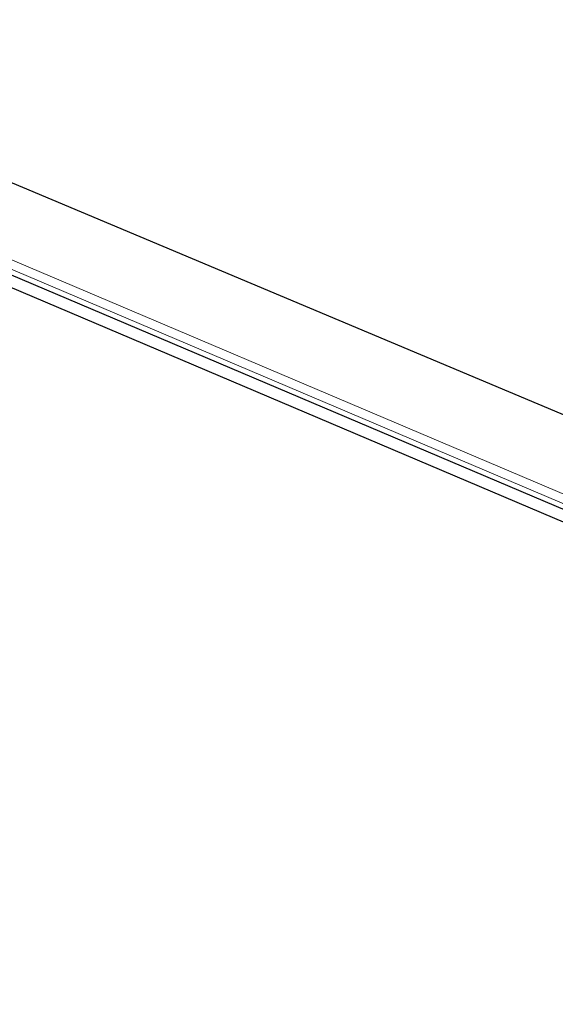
# Model space of a CAD drawing. Header units: metres. Extents: x 63115 to 703450, y -261936 to -53969.
# Tile 37 of 256: x 158684 to 159048, y -144081 to -143413. Entities that reach past the tile are written whole.
import ezdxf

# ---------------------------------------------------------------- set-up
doc = ezdxf.new("R2010")
doc.units = ezdxf.units.M
doc.layers.add('_01Hulplijnen', color=6, linetype='Continuous', plot=False)
for name, color, linetype in [('_02Binnenwanden', 2, 'Continuous'), ('_03-PROJECTION', 1, 'Continuous'), ('LAYER98', 7, 'Continuous')]:
    doc.layers.add(name, color=color, linetype=linetype)

# ---------------------------------------------------------------- blocks, each defined once
blk = doc.blocks.new('ruit_950x8')
at = {"layer": '_01Hulplijnen'}
blk.add_lwpolyline([(0, 0), (950, 0), (950, 8), (0, 8)], close=True, dxfattribs=at)
blk = doc.blocks.new('*U165')
at = {"layer": 'LAYER98', "color": 2, "linetype": 'Continuous', "lineweight": 9}
for points in [[(903.69, 12.5), (82.85, 12.5)], [(903.69, 12.5), (82.85, 12.5)], [(903.69, 6.5), (82.85, 6.5)]]:
    blk.add_lwpolyline(points, dxfattribs=at)
blk = doc.blocks.new('pui_02')
at = {"layer": '_01Hulplijnen'}
blk.add_lwpolyline([(-3683.24, -2153.99), (-2813.27, -2519.63), (-1888.23, -2684.24), (-1593.73, -2716.68), (0, -2821.9)], dxfattribs=at)
at = {"layer": '_03-PROJECTION', "xscale": -1, "rotation": 337}
for name, p in [('*U165', (-2815.71, -2587.15)), ('ruit_950x8', (-2834.06, -2584.79))]:
    blk.add_blockref(name, p, dxfattribs=at)

msp = doc.modelspace()

# ---------------------------------------------------------------- block references
at = {"layer": '_02Binnenwanden'}
msp.add_blockref('pui_02', (162099.37, -141258.61), dxfattribs=at)

doc.saveas('drawing.dxf')
